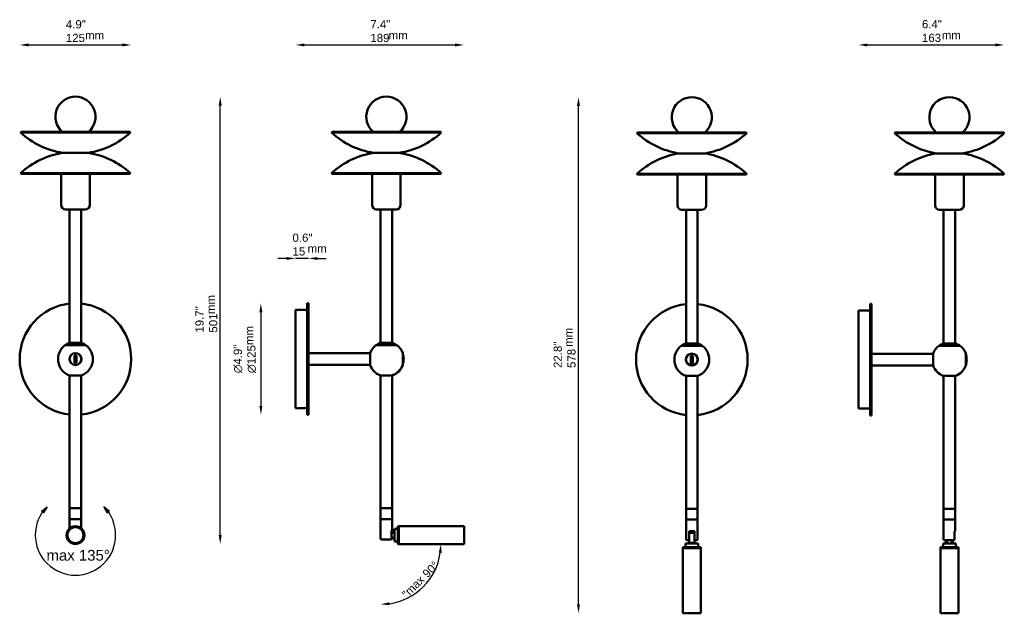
# Model space of a CAD drawing. Header units: millimetres. Extents: x 322 to 1426, y 324 to 999.
import ezdxf

# ---------------------------------------------------------------- set-up
doc = ezdxf.new("R2010")
doc.units = ezdxf.units.MM
doc.header["$LTSCALE"] = 4
for name, color, linetype, lineweight in [('Geometria szkicu (ISO)', 7, 'Continuous', 25), ('Kreskowanie (ISO)', 7, 'Continuous', 18), ('Symbol (ISO)', 7, 'Continuous', 25), ('Widoczne (ISO)', 7, 'Continuous', 50), ('Wymiar (ISO)', 7, 'Continuous', 25)]:
    doc.layers.add(name, color=color, linetype=linetype, lineweight=lineweight)
doc.styles.add('Tekst notatki (ISO)', font='arial.ttf')
doc.dimstyles.new('Domyślne (ISO)', dxfattribs={"dimscale": 4, "dimtxt": 2.3, "dimasz": 2.5, "dimexe": 3.175, "dimexo": 0, "dimgap": 0.762, "dimtad": 1, "dimdec": 1, "dimlfac": 0.03937, "dimzin": 0, "dimdsep": 46, "dimtxsty": 'Tekst notatki (ISO)', "dimcen": 0.09, "dimdle": 10, "dimclrd": 256, "dimclre": 256, "dimclrt": 256, "dimazin": 2, "dimtfac": 1, "dimtmove": 0, "dimatfit": 3, "dimfxl": 0, "dimtolj": 1, "dimlwd": -1, "dimlwe": -1, "dimarcsym": 0})

# ---------------------------------------------------------------- blocks, each defined once
blk = doc.blocks.new('*D4')
at = {"layer": 'Defpoints', "color": 0, "transparency": 16777216}
for p in [(447.2, 971.1), (322.2, 619.1), (447.2, 619.1)]:
    blk.add_point(p, dxfattribs=at)
at = {"layer": 'Wymiar (ISO)', "transparency": 16777216}
blk.add_line((332.2, 971.1), (437.2, 971.1), dxfattribs=at)
for points in [[(332.2, 972.8), (332.2, 969.5), (322.2, 971.1)], [(437.2, 972.8), (437.2, 969.5), (447.2, 971.1)]]:
    blk.add_solid(points, dxfattribs=at)
at = {"layer": 'Wymiar (ISO)', "transparency": 16777216, "insert": (373.9, 998.9), "char_height": 9.2, "attachment_point": 1, "style": 'Tekst notatki (ISO)'}
blk.add_mtext('\\A1;4.9"\\P125', dxfattribs=at)
blk = doc.blocks.new('*D5')
at = {"layer": 'Defpoints', "color": 0, "transparency": 16777216}
for p in [(631.3, 731.9), (631.3, 674.1), (645.8, 681.6)]:
    blk.add_point(p, dxfattribs=at)
at = {"layer": 'Wymiar (ISO)', "transparency": 16777216}
for p, q in [((621.3, 731.9), (611.3, 731.9)), ((645.8, 731.9), (631.3, 731.9)), ((655.8, 731.9), (665.8, 731.9))]:
    blk.add_line(p, q, dxfattribs=at)
for points in [[(621.3, 733.5), (621.3, 730.2), (631.3, 731.9)], [(655.8, 733.5), (655.8, 730.2), (645.8, 731.9)]]:
    blk.add_solid(points, dxfattribs=at)
at = {"layer": 'Wymiar (ISO)', "transparency": 16777216, "insert": (627.9, 759.7), "char_height": 9.2, "attachment_point": 1, "style": 'Tekst notatki (ISO)'}
blk.add_mtext('\\A1;0.6"\\P15', dxfattribs=at)
blk = doc.blocks.new('*D6')
at = {"layer": 'Defpoints', "color": 0, "transparency": 16777216}
for p in [(645.8, 681.6), (592.5, 556.6), (645.8, 556.6)]:
    blk.add_point(p, dxfattribs=at)
at = {"layer": 'Wymiar (ISO)', "transparency": 16777216}
blk.add_line((592.5, 671.6), (592.5, 566.6), dxfattribs=at)
for points in [[(590.8, 671.6), (594.1, 671.6), (592.5, 681.6)], [(590.8, 566.6), (594.1, 566.6), (592.5, 556.6)]]:
    blk.add_solid(points, dxfattribs=at)
at = {"layer": 'Wymiar (ISO)', "transparency": 16777216, "insert": (561.9, 603.3), "char_height": 9.2, "attachment_point": 1, "rotation": 90, "style": 'Tekst notatki (ISO)'}
blk.add_mtext('\\A1;{\\fAIGDT|b0|i0;\\ln}\\fArial|b0|i0;{\\H9.2000;4.9"}\\P∅125', dxfattribs=at)
blk = doc.blocks.new('*D7')
at = {"layer": 'Defpoints', "color": 0, "transparency": 16777216}
for p in [(726.6, 411.8), (726.6, 411.8), (747.1, 411.8), (760.4, 353.3)]:
    blk.add_point(p, dxfattribs=at)
at = {"layer": 'Wymiar (ISO)', "transparency": 16777216}
blk.add_arc((726.6, 411.8), 67.6, 278.481, 351.519, dxfattribs=at)
for points in [[(791.8, 402), (795.1, 401.7), (794.2, 411.8)], [(736.7, 343.3), (736.4, 346.6), (726.6, 344.2)]]:
    blk.add_solid(points, dxfattribs=at)
at = {"layer": 'Wymiar (ISO)', "transparency": 16777216, "insert": (747.2, 354.4), "char_height": 9.2, "attachment_point": 1, "rotation": 45, "style": 'Tekst notatki (ISO)'}
blk.add_mtext('\\A1; "\\fArial|b0|i0;{\\H9.2000;max 90}\\fAIGDT|b0|i0;{\\H9.1600;~}', dxfattribs=at)
blk = doc.blocks.new('*D8')
at = {"layer": 'Defpoints', "color": 0, "transparency": 16777216}
for p in [(820.1, 971.1), (631.3, 674.1), (820.1, 431.8)]:
    blk.add_point(p, dxfattribs=at)
at = {"layer": 'Wymiar (ISO)', "transparency": 16777216}
blk.add_line((641.3, 971.1), (810.1, 971.1), dxfattribs=at)
for points in [[(641.3, 972.8), (641.3, 969.5), (631.3, 971.1)], [(810.1, 972.8), (810.1, 969.5), (820.1, 971.1)]]:
    blk.add_solid(points, dxfattribs=at)
at = {"layer": 'Wymiar (ISO)', "transparency": 16777216, "insert": (715.1, 998.9), "char_height": 9.2, "attachment_point": 1, "style": 'Tekst notatki (ISO)'}
blk.add_mtext('\\A1;7.4"\\P189', dxfattribs=at)
blk = doc.blocks.new('*D9')
at = {"layer": 'Defpoints', "color": 0, "transparency": 16777216}
for p in [(948.4, 912.6), (1075.4, 912.6), (1075.4, 334.2)]:
    blk.add_point(p, dxfattribs=at)
at = {"layer": 'Wymiar (ISO)', "transparency": 16777216}
blk.add_line((948.4, 344.2), (948.4, 902.6), dxfattribs=at)
for points in [[(946.7, 902.6), (950, 902.6), (948.4, 912.6)], [(946.7, 344.2), (950, 344.2), (948.4, 334.2)]]:
    blk.add_solid(points, dxfattribs=at)
at = {"layer": 'Wymiar (ISO)', "transparency": 16777216, "insert": (920.5, 609.1), "char_height": 9.2, "attachment_point": 1, "rotation": 90, "style": 'Tekst notatki (ISO)'}
blk.add_mtext('\\A1;22.8"\\P578', dxfattribs=at)
blk = doc.blocks.new('*D10')
at = {"layer": 'Defpoints', "color": 0, "transparency": 16777216}
for p in [(546.9, 913.2), (733.1, 913.2), (747.1, 411.8)]:
    blk.add_point(p, dxfattribs=at)
at = {"layer": 'Wymiar (ISO)', "transparency": 16777216}
blk.add_line((546.9, 421.8), (546.9, 903.2), dxfattribs=at)
for points in [[(545.2, 903.2), (548.6, 903.2), (546.9, 913.2)], [(545.2, 421.8), (548.6, 421.8), (546.9, 411.8)]]:
    blk.add_solid(points, dxfattribs=at)
at = {"layer": 'Wymiar (ISO)', "transparency": 16777216, "insert": (519.1, 648.7), "char_height": 9.2, "attachment_point": 1, "rotation": 90, "style": 'Tekst notatki (ISO)'}
blk.add_mtext('\\A1;19.7"\\P501', dxfattribs=at)
blk = doc.blocks.new('*D11')
at = {"layer": 'Defpoints', "color": 0, "transparency": 16777216}
for p in [(1425.5, 971.1), (1425.5, 872.4), (1262.2, 673.5)]:
    blk.add_point(p, dxfattribs=at)
at = {"layer": 'Wymiar (ISO)', "transparency": 16777216}
blk.add_line((1272.2, 971.1), (1415.5, 971.1), dxfattribs=at)
for points in [[(1272.2, 972.8), (1272.2, 969.5), (1262.2, 971.1)], [(1415.5, 972.8), (1415.5, 969.5), (1425.5, 971.1)]]:
    blk.add_solid(points, dxfattribs=at)
at = {"layer": 'Wymiar (ISO)', "transparency": 16777216, "insert": (1333.2, 999), "char_height": 9.2, "attachment_point": 1, "style": 'Tekst notatki (ISO)'}
blk.add_mtext('\\A1;6.4"\\P163', dxfattribs=at)

msp = doc.modelspace()

# ---------------------------------------------------------------- hatches: boundary and pattern name
at = {"layer": 'Kreskowanie (ISO)'}
h = msp.add_hatch(color=256, dxfattribs=at)
edge = h.paths.add_edge_path()
edge.add_arc((384.69, 421.84), 45, 135, 144.81594)
edge.add_line((347.91, 447.76), (346.76, 448.74))
edge.add_line((346.76, 448.74), (352.87, 453.65))
h = msp.add_hatch(color=256, dxfattribs=at)
edge = h.paths.add_edge_path()
edge.add_arc((384.69, 421.84), 45, 135, 144.81594)
edge.add_line((347.91, 447.76), (352.87, 453.65))
for points in [[(352.87, 453.65), (347.91, 447.76), (349.05, 446.8)], [(421.47, 447.76), (416.51, 453.65), (420.33, 446.8)]]:
    msp.add_hatch(color=256, dxfattribs=at).paths.add_polyline_path(points)
h = msp.add_hatch(color=256, dxfattribs=at)
edge = h.paths.add_edge_path()
edge.add_arc((384.69, 421.84), 45, 35.18406, 45)
edge.add_line((416.51, 453.65), (422.63, 448.72))
edge.add_line((422.63, 448.72), (421.47, 447.76))
h = msp.add_hatch(color=256, dxfattribs=at)
edge = h.paths.add_edge_path()
edge.add_line((416.51, 453.65), (421.47, 447.76))
edge.add_arc((384.69, 421.84), 45, 35.18406, 45)

# ---------------------------------------------------------------- linework, layer by layer
at = {"layer": 'Geometria szkicu (ISO)'}
for p, q in [((346.76, 448.74), (352.87, 453.65)), ((352.87, 453.65), (347.91, 447.76)), ((352.87, 453.65), (349.05, 446.8)), ((416.51, 453.65), (421.47, 447.76)), ((416.51, 453.65), (422.63, 448.72)), ((420.31, 446.81), (416.51, 453.65)), ((416.51, 453.65), (421.47, 447.76)), ((422.63, 448.74), (416.51, 453.65)), ((416.51, 453.65), (420.33, 446.8)), ((349.05, 446.8), (346.76, 448.74)), ((347.91, 447.76), (349.05, 446.8)), ((422.63, 448.72), (420.31, 446.81)), ((420.33, 446.8), (422.63, 448.74)), ((421.47, 447.76), (420.33, 446.8)), ((421.47, 447.76), (422.63, 448.72))]:
    msp.add_line(p, q, dxfattribs=at)
msp.add_arc((384.69, 421.84), 45, 135, 45, dxfattribs=at)
at = {"layer": 'Widoczne (ISO)'}
for p, q in [((323.86, 873.7), (323.19, 872.95)), ((323.19, 872.95), (446.19, 872.95)), ((323.86, 873.7), (445.53, 873.7)), ((445.53, 873.7), (446.19, 872.95)), ((672.26, 873.7), (671.59, 872.95)), ((671.59, 872.95), (794.59, 872.95)), ((672.26, 873.7), (793.93, 873.7)), ((793.93, 873.7), (794.59, 872.95)), ((1014.53, 873.1), (1013.86, 872.35)), ((1013.86, 872.35), (1136.86, 872.35)), ((1014.53, 873.1), (1136.19, 873.1)), ((1136.19, 873.1), (1136.86, 872.35)), ((1303.2, 873.1), (1302.53, 872.35)), ((1302.53, 872.35), (1425.53, 872.35)), ((1303.2, 873.1), (1424.86, 873.1)), ((1424.86, 873.1), (1425.53, 872.35)), ((370.19, 850.19), (399.19, 850.19)), ((399.19, 850.19), (370.19, 850.19)), ((718.59, 850.19), (747.59, 850.19)), ((747.59, 850.19), (718.59, 850.19)), ((1060.86, 849.59), (1089.86, 849.59)), ((1089.86, 849.59), (1060.86, 849.59)), ((1349.53, 849.59), (1378.53, 849.59)), ((1378.53, 849.59), (1349.53, 849.59)), ((446.19, 827.42), (323.19, 827.42)), ((323.86, 826.68), (323.19, 827.42)), ((445.53, 826.68), (323.86, 826.68)), ((368.69, 791.85), (368.69, 826.68)), ((400.69, 791.85), (400.69, 826.68)), ((445.53, 826.68), (446.19, 827.42)), ((794.59, 827.42), (671.59, 827.42)), ((672.26, 826.68), (671.59, 827.42)), ((793.93, 826.68), (672.26, 826.68)), ((717.09, 791.85), (717.09, 826.68)), ((749.09, 791.85), (749.09, 826.68)), ((793.93, 826.68), (794.59, 827.42)), ((1136.86, 826.83), (1013.86, 826.83)), ((1014.53, 826.08), (1013.86, 826.83)), ((1136.19, 826.08), (1014.53, 826.08)), ((1059.36, 791.25), (1059.36, 826.08)), ((1091.36, 791.25), (1091.36, 826.08)), ((1136.19, 826.08), (1136.86, 826.83)), ((1425.53, 826.83), (1302.53, 826.83)), ((1303.2, 826.08), (1302.53, 826.83)), ((1424.86, 826.08), (1303.2, 826.08)), ((1348.03, 791.25), (1348.03, 826.08)), ((1380.03, 791.25), (1380.03, 826.08)), ((1424.86, 826.08), (1425.53, 826.83)), ((395.69, 786.85), (373.69, 786.85)), ((378.19, 786.85), (378.19, 637.32)), ((391.19, 786.85), (391.19, 637.32)), ((744.09, 786.85), (722.09, 786.85)), ((726.59, 786.85), (726.59, 637.32)), ((739.59, 786.85), (739.59, 637.32)), ((1086.36, 786.25), (1064.36, 786.25)), ((1068.86, 786.25), (1068.86, 636.73)), ((1081.86, 786.25), (1081.86, 636.73)), ((1375.03, 786.25), (1353.03, 786.25)), ((1357.53, 786.25), (1357.53, 636.73)), ((1370.53, 786.25), (1370.53, 636.73)), ((631.3, 674.13), (631.3, 564.13)), ((642.3, 674.13), (631.3, 674.13)), ((644.3, 556.63), (644.3, 681.63)), ((644.3, 681.63), (645.8, 681.63)), ((645.8, 556.63), (645.8, 681.63)), ((1262.23, 673.53), (1262.23, 563.53)), ((1273.23, 673.53), (1262.23, 673.53)), ((1275.23, 556.03), (1275.23, 681.03)), ((1275.23, 681.03), (1276.73, 681.03)), ((1276.73, 556.03), (1276.73, 681.03)), ((372.94, 634.69), (396.44, 634.69)), ((391.31, 637.32), (378.07, 637.32)), ((721.34, 634.69), (744.84, 634.69)), ((739.72, 637.32), (726.47, 637.32)), ((1063.61, 634.1), (1087.11, 634.1)), ((1081.98, 636.73), (1068.74, 636.73)), ((1352.28, 634.1), (1375.78, 634.1)), ((1370.65, 636.73), (1357.41, 636.73)), ((383.69, 622.63), (383.69, 615.63)), ((385.69, 615.63), (385.69, 622.63)), ((645.8, 625.63), (714.8, 625.63)), ((714.8, 612.38), (714.8, 625.88)), ((751.39, 625.88), (751.39, 612.38)), ((1074.36, 622.03), (1074.36, 615.03)), ((1076.36, 615.03), (1076.36, 622.03)), ((1276.73, 625.03), (1345.74, 625.03)), ((1345.74, 611.78), (1345.74, 625.28)), ((1382.33, 625.28), (1382.33, 611.78)), ((645.8, 612.63), (714.8, 612.63)), ((1276.73, 612.03), (1345.74, 612.03)), ((391.44, 600.84), (377.94, 600.84)), ((378.19, 600.84), (378.19, 451.84)), ((391.19, 600.84), (391.19, 451.84)), ((739.84, 600.84), (726.34, 600.84)), ((726.59, 600.84), (726.59, 451.84)), ((739.59, 600.84), (739.59, 451.84)), ((1082.11, 600.24), (1068.61, 600.24)), ((1068.86, 600.24), (1068.86, 451.24)), ((1081.86, 600.24), (1081.86, 451.24)), ((1370.78, 600.24), (1357.28, 600.24)), ((1357.53, 600.24), (1357.53, 451.24)), ((1370.53, 600.24), (1370.53, 451.24)), ((642.3, 564.13), (631.3, 564.13)), ((1273.23, 563.53), (1262.23, 563.53)), ((644.3, 556.63), (645.8, 556.63)), ((1275.23, 556.03), (1276.73, 556.03)), ((391.19, 451.84), (378.19, 451.84)), ((378.19, 439.84), (378.19, 451.84)), ((378.19, 451.84), (391.19, 451.84)), ((391.19, 439.84), (391.19, 451.84)), ((739.59, 451.84), (726.59, 451.84)), ((726.59, 439.84), (726.59, 451.84)), ((726.59, 451.84), (739.59, 451.84)), ((739.59, 439.84), (739.59, 451.84)), ((1068.86, 451.24), (1081.86, 451.24)), ((1081.86, 451.24), (1068.86, 451.24)), ((1068.86, 439.24), (1068.86, 451.24)), ((1081.86, 439.24), (1081.86, 451.24)), ((1357.53, 451.24), (1370.53, 451.24)), ((1370.53, 451.24), (1357.53, 451.24)), ((1357.53, 439.24), (1357.53, 451.24)), ((1370.53, 439.24), (1370.53, 451.24)), ((378.19, 439.84), (391.19, 439.84)), ((378.19, 439.84), (378.19, 429.43)), ((391.19, 439.84), (378.19, 439.84)), ((391.19, 439.84), (391.19, 429.43)), ((726.59, 439.84), (739.59, 439.84)), ((726.59, 439.84), (726.59, 417.84)), ((739.59, 439.84), (726.59, 439.84)), ((739.59, 439.84), (739.59, 426.84)), ((746.09, 431.84), (746.09, 411.84)), ((746.09, 431.84), (747.09, 431.84)), ((747.09, 411.84), (747.09, 431.84)), ((747.09, 431.84), (747.09, 411.84)), ((747.09, 431.84), (820.09, 431.84)), ((820.09, 411.84), (820.09, 431.84)), ((1068.86, 439.24), (1081.86, 439.24)), ((1068.86, 439.24), (1068.86, 417.24)), ((1081.86, 439.24), (1068.86, 439.24)), ((1081.86, 439.24), (1081.86, 417.24)), ((1357.53, 439.24), (1370.53, 439.24)), ((1357.53, 439.24), (1357.53, 417.24)), ((1370.53, 439.24), (1357.53, 439.24)), ((1370.53, 439.24), (1370.53, 426.24)), ((739.59, 426.84), (738.86, 426.84)), ((738.86, 417.84), (738.86, 426.84)), ((741.09, 425.84), (738.86, 425.84)), ((738.86, 424.48), (741.09, 424.48)), ((741.09, 425.84), (741.09, 426.84)), ((741.09, 426.84), (742.09, 426.84)), ((741.09, 425.84), (742.09, 425.84)), ((741.09, 425.84), (741.09, 424.48)), ((742.09, 428.84), (742.09, 414.84)), ((742.09, 428.84), (746.09, 428.84)), ((1078.36, 426.24), (1072.36, 426.24)), ((1072.36, 417.24), (1072.36, 426.24)), ((1078.36, 424.24), (1072.36, 424.24)), ((1078.36, 426.24), (1078.36, 417.24)), ((1370.53, 426.24), (1369.8, 426.24)), ((1369.8, 417.24), (1369.8, 426.24)), ((737.7, 416.84), (727.59, 416.84)), ((741.09, 419.19), (738.86, 419.19)), ((741.09, 417.84), (738.86, 417.84)), ((741.09, 419.19), (741.09, 417.84)), ((741.09, 416.84), (741.09, 417.84)), ((741.09, 417.84), (742.09, 417.84)), ((741.09, 416.84), (742.09, 416.84)), ((742.09, 414.84), (746.09, 414.84)), ((746.09, 411.84), (747.09, 411.84)), ((747.09, 411.84), (820.09, 411.84)), ((1085.36, 408.24), (1065.36, 408.24)), ((1065.36, 408.24), (1065.36, 407.24)), ((1082.36, 412.24), (1068.36, 412.24)), ((1068.36, 412.24), (1068.36, 408.24)), ((1072.36, 416.24), (1069.86, 416.24)), ((1072.36, 416.24), (1072.36, 417.24)), ((1072.36, 416.24), (1072.36, 413.24)), ((1072.36, 413.24), (1078.36, 413.24)), ((1072.36, 413.24), (1072.36, 412.24)), ((1078.36, 417.24), (1078.36, 416.24)), ((1080.86, 416.24), (1078.36, 416.24)), ((1078.36, 413.24), (1078.36, 416.24)), ((1078.36, 413.24), (1078.36, 412.24)), ((1082.36, 412.24), (1082.36, 408.24)), ((1085.36, 408.24), (1085.36, 407.24)), ((1374.03, 408.24), (1354.03, 408.24)), ((1354.03, 408.24), (1354.03, 407.24)), ((1371.03, 412.24), (1357.03, 412.24)), ((1357.03, 412.24), (1357.03, 408.24)), ((1368.64, 416.24), (1358.53, 416.24)), ((1359.03, 413.24), (1360.03, 413.24)), ((1359.03, 413.24), (1359.03, 412.24)), ((1360.03, 413.24), (1360.03, 416.24)), ((1360.03, 413.24), (1360.03, 412.24)), ((1361.39, 413.24), (1360.03, 413.24)), ((1361.39, 413.24), (1361.39, 416.24)), ((1366.68, 416.24), (1366.68, 413.24)), ((1368.03, 413.24), (1366.68, 413.24)), ((1368.03, 413.24), (1368.03, 416.24)), ((1368.03, 413.24), (1369.03, 413.24)), ((1368.03, 413.24), (1368.03, 412.24)), ((1369.03, 413.24), (1369.03, 412.24)), ((1371.03, 412.24), (1371.03, 408.24)), ((1374.03, 408.24), (1374.03, 407.24)), ((1065.36, 407.24), (1085.36, 407.24)), ((1085.36, 407.24), (1065.36, 407.24)), ((1065.36, 407.24), (1065.36, 334.24)), ((1085.36, 407.24), (1085.36, 334.24)), ((1354.03, 407.24), (1374.03, 407.24)), ((1374.03, 407.24), (1354.03, 407.24)), ((1354.03, 407.24), (1354.03, 334.24)), ((1374.03, 407.24), (1374.03, 334.24)), ((1065.36, 334.24), (1085.36, 334.24)), ((1354.03, 334.24), (1374.03, 334.24))]:
    msp.add_line(p, q, dxfattribs=at)
for centre, radius in [((384.69, 619.13), 6.75), ((384.69, 619.13), 6.66), ((384.69, 619.13), 6.55), ((1075.36, 618.53), 6.75), ((1075.36, 618.53), 6.66), ((1075.36, 618.53), 6.55), ((384.69, 421.84), 10), ((384.69, 421.84), 9.5), ((384.69, 421.84), 9)]:
    msp.add_circle(centre, radius, dxfattribs=at)
for centre, radius, start, end in [((384.69, 890.7), 22.5, 310.91032, 229.08968), ((733.09, 890.7), 22.5, 310.91032, 229.08968), ((1075.36, 890.1), 22.5, 310.91032, 229.08968), ((1364.03, 890.1), 22.5, 310.91032, 229.08968), ((384.69, 940.03), 91, 227.48182, 260.83137), ((384.69, 940.03), 91, 279.16863, 312.51818), ((733.09, 940.03), 91, 227.48182, 260.83137), ((733.09, 940.03), 91, 279.16863, 312.51818), ((1075.36, 939.43), 91, 227.48182, 260.83137), ((1075.36, 939.43), 91, 279.16863, 312.51818), ((1364.03, 939.43), 91, 227.48182, 260.83137), ((1364.03, 939.43), 91, 279.16863, 312.51818), ((384.69, 760.35), 91, 99.16863, 132.51818), ((384.69, 760.35), 91, 47.48182, 80.83137), ((733.09, 760.35), 91, 99.16863, 132.51818), ((733.09, 760.35), 91, 47.48182, 80.83137), ((1075.36, 759.75), 91, 99.16863, 132.51818), ((1075.36, 759.75), 91, 47.48182, 80.83137), ((1364.03, 759.75), 91, 99.16863, 132.51818), ((1364.03, 759.75), 91, 47.48182, 80.83137), ((373.69, 791.85), 5, 180, 270), ((395.69, 791.85), 5, 270, 0), ((722.09, 791.85), 5, 180, 270), ((744.09, 791.85), 5, 270, 0), ((1064.36, 791.25), 5, 180, 270), ((1086.36, 791.25), 5, 270, 0), ((1353.03, 791.25), 5, 180, 270), ((1375.03, 791.25), 5, 270, 0), ((384.69, 619.13), 62.5, 95.96956, 264.03044), ((384.69, 619.13), 62.5, 275.96956, 84.03044), ((642.3, 672.13), 2, 0, 90), ((1075.36, 618.53), 62.5, 95.96956, 264.03044), ((1075.36, 618.53), 62.5, 275.96956, 84.03044), ((1273.23, 671.53), 2, 0, 90), ((384.69, 619.13), 19.5, 127.05376, 249.74775), ((384.69, 618.98), 19.5, 109.84899, 126.32094), ((384.69, 618.98), 19.5, 53.67906, 70.15101), ((384.69, 619.13), 19.5, 290.25225, 52.94624), ((733.09, 619.13), 19.5, 127.05376, 159.74775), ((733.09, 618.98), 19.5, 109.84899, 126.32094), ((733.09, 618.98), 19.5, 53.67906, 70.15101), ((733.09, 619.13), 19.5, 20.25225, 52.94624), ((1075.36, 618.53), 19.5, 127.05376, 249.74775), ((1075.36, 618.39), 19.5, 109.84899, 126.32094), ((1075.36, 618.39), 19.5, 53.67906, 70.15101), ((1075.36, 618.53), 19.5, 290.25225, 52.94624), ((1364.03, 618.53), 19.5, 127.05376, 159.74775), ((1364.03, 618.39), 19.5, 109.84899, 126.32094), ((1364.03, 618.39), 19.5, 53.67906, 70.15101), ((1364.03, 618.53), 19.5, 20.25225, 52.94624), ((733.02, 619.13), 19.5, 13.34236, 19.62712), ((733.02, 619.13), 19.47, 349.64634, 10.35366), ((1363.96, 618.53), 19.5, 13.34236, 19.62712), ((1363.96, 618.53), 19.47, 349.64634, 10.35366), ((733.09, 619.13), 19.5, 200.25225, 249.74775), ((733.09, 619.13), 19.5, 290.25225, 339.74775), ((733.02, 619.13), 19.5, 340.37288, 346.65764), ((1364.03, 618.53), 19.5, 200.25225, 249.74775), ((1364.03, 618.53), 19.5, 290.25225, 339.74775), ((1363.96, 618.53), 19.5, 340.37288, 346.65764), ((642.3, 566.13), 2, 270, 0), ((1273.23, 565.53), 2, 270, 0), ((727.59, 417.84), 1, 180, 270), ((1069.86, 417.24), 1, 180, 270), ((1080.86, 417.24), 1, 270, 0), ((1358.53, 417.24), 1, 180, 270)]:
    msp.add_arc(centre, radius, start, end, dxfattribs=at)
for points, knots in [([(383.69, 622.63), (383.69, 622.76), (383.72, 622.89), (383.82, 623.14), (383.9, 623.25), (384.08, 623.43), (384.19, 623.51), (384.43, 623.61), (384.57, 623.63), (384.82, 623.63), (384.95, 623.61), (385.2, 623.51), (385.31, 623.43), (385.49, 623.25), (385.57, 623.14), (385.67, 622.89), (385.69, 622.76), (385.69, 622.63)], [-0.30386931, -0.30386931, -0.30386931, -0.30386931, -0.26553913, -0.26553913, -0.22720894, -0.22720894, -0.1895718, -0.1895718, -0.15193466, -0.15193466, -0.11429751, -0.11429751, -0.07666037, -0.07666037, -0.03833018, -0.03833018, 0, 0, 0, 0]), ([(752.18, 622.63), (752.16, 622.76), (752.13, 622.89), (752.09, 623.14), (752.07, 623.25), (752.03, 623.43), (752.02, 623.51), (752, 623.61), (752, 623.63), (752, 623.63)], [-0.30386931, -0.30386931, -0.30386931, -0.30386931, -0.26553913, -0.26553913, -0.22720894, -0.22720894, -0.1895718, -0.1895718, -0.15193466, -0.15193466, -0.15193466, -0.15193466]), ([(1074.36, 622.03), (1074.36, 622.16), (1074.38, 622.29), (1074.49, 622.54), (1074.56, 622.65), (1074.74, 622.83), (1074.85, 622.91), (1075.1, 623.01), (1075.23, 623.03), (1075.48, 623.03), (1075.62, 623.01), (1075.86, 622.91), (1075.98, 622.83), (1076.15, 622.65), (1076.23, 622.54), (1076.33, 622.29), (1076.36, 622.16), (1076.36, 622.03)], [-0.30386931, -0.30386931, -0.30386931, -0.30386931, -0.26553913, -0.26553913, -0.22720894, -0.22720894, -0.1895718, -0.1895718, -0.15193466, -0.15193466, -0.11429751, -0.11429751, -0.07666037, -0.07666037, -0.03833018, -0.03833018, 0, 0, 0, 0]), ([(1383.12, 622.03), (1383.09, 622.16), (1383.07, 622.29), (1383.02, 622.54), (1383, 622.65), (1382.97, 622.83), (1382.96, 622.91), (1382.94, 623.01), (1382.93, 623.03), (1382.93, 623.03)], [-0.30386931, -0.30386931, -0.30386931, -0.30386931, -0.26553913, -0.26553913, -0.22720894, -0.22720894, -0.1895718, -0.1895718, -0.15193466, -0.15193466, -0.15193466, -0.15193466]), ([(385.69, 615.63), (385.69, 615.51), (385.67, 615.37), (385.57, 615.13), (385.49, 615.01), (385.31, 614.84), (385.2, 614.76), (384.95, 614.66), (384.82, 614.63), (384.57, 614.63), (384.43, 614.66), (384.19, 614.76), (384.08, 614.84), (383.9, 615.01), (383.82, 615.13), (383.72, 615.37), (383.69, 615.51), (383.69, 615.63)], [-0.30386931, -0.30386931, -0.30386931, -0.30386931, -0.26553913, -0.26553913, -0.22720894, -0.22720894, -0.1895718, -0.1895718, -0.15193466, -0.15193466, -0.11429751, -0.11429751, -0.07666037, -0.07666037, -0.03833018, -0.03833018, 0, 0, 0, 0]), ([(752, 614.63), (752, 614.63), (752, 614.66), (752.02, 614.76), (752.03, 614.84), (752.07, 615.01), (752.09, 615.13), (752.13, 615.37), (752.16, 615.51), (752.18, 615.63)], [-0.15193466, -0.15193466, -0.15193466, -0.15193466, -0.11429751, -0.11429751, -0.07666037, -0.07666037, -0.03833018, -0.03833018, 0, 0, 0, 0]), ([(1076.36, 615.03), (1076.36, 614.91), (1076.33, 614.77), (1076.23, 614.53), (1076.15, 614.41), (1075.98, 614.24), (1075.86, 614.16), (1075.62, 614.06), (1075.48, 614.03), (1075.23, 614.03), (1075.1, 614.06), (1074.85, 614.16), (1074.74, 614.24), (1074.56, 614.41), (1074.49, 614.53), (1074.38, 614.77), (1074.36, 614.91), (1074.36, 615.03)], [-0.30386931, -0.30386931, -0.30386931, -0.30386931, -0.26553913, -0.26553913, -0.22720894, -0.22720894, -0.1895718, -0.1895718, -0.15193466, -0.15193466, -0.11429751, -0.11429751, -0.07666037, -0.07666037, -0.03833018, -0.03833018, 0, 0, 0, 0]), ([(1382.93, 614.03), (1382.93, 614.03), (1382.94, 614.06), (1382.96, 614.16), (1382.97, 614.24), (1383, 614.41), (1383.02, 614.53), (1383.07, 614.77), (1383.09, 614.91), (1383.12, 615.03)], [-0.15193466, -0.15193466, -0.15193466, -0.15193466, -0.11429751, -0.11429751, -0.07666037, -0.07666037, -0.03833018, -0.03833018, 0, 0, 0, 0]), ([(392.04, 427.03), (391.8, 427.5), (391.56, 427.93), (391.31, 428.04), (391.27, 428.06), (391.22, 428.07), (391.18, 428.07)], [0, 0, 0, 0, 1.3507155, 1.3507155, 1.3507155, 1.5707963, 1.5707963, 1.5707963, 1.5707963]), ([(377.35, 416.64), (377.59, 416.17), (377.83, 415.74), (378.08, 415.63), (378.12, 415.61), (378.16, 415.6), (378.2, 415.6)], [0, 0, 0, 0, 1.3507155, 1.3507155, 1.3507155, 1.5707963, 1.5707963, 1.5707963, 1.5707963]), ([(737.7, 416.84), (737.86, 416.84), (738.04, 416.87), (738.31, 416.97), (738.45, 417.05), (738.64, 417.23), (738.73, 417.36), (738.83, 417.58), (738.86, 417.72), (738.86, 417.84)], [-0.16021353, -0.16021353, -0.16021353, -0.16021353, -0.11434568, -0.11434568, -0.07311994, -0.07311994, -0.03542502, -0.03542502, 0, 0, 0, 0]), ([(1368.64, 416.24), (1368.79, 416.24), (1368.98, 416.27), (1369.25, 416.37), (1369.39, 416.46), (1369.58, 416.64), (1369.67, 416.76), (1369.77, 416.98), (1369.8, 417.12), (1369.8, 417.24)], [-0.16021353, -0.16021353, -0.16021353, -0.16021353, -0.11434568, -0.11434568, -0.07311994, -0.07311994, -0.03542502, -0.03542502, 0, 0, 0, 0])]:
    msp.add_open_spline(points, degree=3, knots=knots, dxfattribs=at)

# ---------------------------------------------------------------- texts
at = {"layer": 'Symbol (ISO)', "attachment_point": 1, "style": 'Tekst notatki (ISO)'}
for s, insert, char_height, width in [('\\fArial|b0|i0;mm', (395.47, 986.59), 9.2, 21.4152), ('\\fArial|b0|i0;mm', (735.6, 986.64), 9.2, 21.4152), ('\\fArial|b0|i0;mm', (1355.41, 986.75), 9.2, 21.4152), ('\\fArial|b0|i0;mm', (644.84, 747.53), 9.2, 21.4152), ('\\fArial|b0|i0;{\\H12.0000;max 135°}', (352.2, 405.22), 12, 70.9939)]:
    msp.add_mtext(s, dxfattribs=dict(at, insert=insert, char_height=char_height, width=width))
at = {"layer": 'Symbol (ISO)', "char_height": 9.2, "width": 21.4152, "attachment_point": 1, "rotation": 90, "style": 'Tekst notatki (ISO)'}
for insert in [(531.77, 669.44), (574.88, 634.71), (932.59, 632.72)]:
    msp.add_mtext('\\fArial|b0|i0;mm', dxfattribs=dict(at, insert=insert))

# ---------------------------------------------------------------- dimensions: what is measured, and where the dimension line sits
at = {"layer": 'Wymiar (ISO)'}
for base, p1, p2, angle, text, override, picture, middle in [((447.19, 971.13), (322.19, 619.13), (447.19, 619.13), 180, '<>"\\P125', {"dimgap": 0.762, "dimdec": 1, "dimlfac": 0.03937, "dimpost": '\\X', "dimse1": 1, "dimse2": 1, "dimtol": 0, "dimlim": 0, "dimtp": 0, "dimtm": 0, "dimtdec": 2, "dimtofl": 0, "dimatfit": 1, "dimtvp": -0.25}, '*D4', (384.69, 971.13)), ((546.91, 913.2), (747.09, 411.84), (733.09, 913.2), 270, '<>"\\P501', {"dimgap": 0.762, "dimdec": 1, "dimlfac": 0.03937, "dimpost": '\\X', "dimse1": 1, "dimse2": 1, "dimtol": 0, "dimlim": 0, "dimtp": 0, "dimtm": 0, "dimtdec": 2, "dimtofl": 0, "dimatfit": 1, "dimtvp": -0.25}, '*D10', (546.91, 662.52)), ((948.36, 912.6), (1075.36, 334.24), (1075.36, 912.6), 90, '<>"\\P578', {"dimgap": 0.762, "dimdec": 1, "dimlfac": 0.03937, "dimpost": '\\X', "dimse1": 1, "dimse2": 1, "dimtol": 0, "dimlim": 0, "dimtp": 0, "dimtm": 0, "dimtdec": 2, "dimtofl": 0, "dimatfit": 1, "dimtvp": -0.25}, '*D9', (948.36, 623.42)), ((631.3, 731.85), (645.8, 681.63), (631.3, 674.13), 180, '<>"\\P15', {"dimgap": 0.762, "dimdec": 1, "dimlfac": 0.03937, "dimpost": '\\X', "dimse1": 1, "dimse2": 1, "dimtol": 0, "dimlim": 0, "dimtp": 0, "dimtm": 0, "dimtdec": 2, "dimtofl": 1, "dimatfit": 1, "dimtvp": -0.25}, '*D5', (638.55, 731.85)), ((592.46, 556.63), (645.8, 681.63), (645.8, 556.63), 90, '{\\fAIGDT|b0|i0;\\ln}\\fArial|b0|i0;{\\H9.2000;<>"}\\P∅125', {"dimgap": 0.762, "dimdec": 1, "dimlfac": 0.03937, "dimpost": '\\X', "dimse1": 1, "dimse2": 1, "dimtol": 0, "dimlim": 0, "dimtp": 0, "dimtm": 0, "dimtdec": 2, "dimtofl": 0, "dimatfit": 1, "dimtvp": -0.25}, '*D6', (592.46, 619.13))]:
    dim = msp.add_linear_dim(base=base, p1=p1, p2=p2, angle=angle, text=text, dimstyle='Domyślne (ISO)', override=override, dxfattribs=at)
    dim.commit()
    dim.dimension.update_dxf_attribs({"geometry": picture, "text_midpoint": middle, "dimtype": 160})
for base, p1, p2, text, picture, middle in [((820.09, 971.13), (631.3, 674.13), (820.09, 431.84), '<>"\\P189', '*D8', (725.7, 971.13)), ((1425.53, 971.13), (1262.23, 673.53), (1425.53, 872.35), '<>"\\P163', '*D11', (1343.88, 971.13))]:
    dim = msp.add_linear_dim(base=base, p1=p1, p2=p2, text=text, dimstyle='Domyślne (ISO)', override={"dimgap": 0.762, "dimdec": 1, "dimlfac": 0.03937, "dimpost": '\\X', "dimse1": 1, "dimse2": 1, "dimtol": 0, "dimlim": 0, "dimtp": 0, "dimtm": 0, "dimtdec": 2, "dimtofl": 0, "dimatfit": 1, "dimtvp": -0.25}, dxfattribs=at)
    dim.commit()
    dim.dimension.update_dxf_attribs({"geometry": picture, "text_midpoint": middle, "dimtype": 160})
dim = msp.add_angular_dim_3p(base=(760.4, 353.27), center=(726.59, 411.84), p1=(726.59, 411.8), p2=(747.09, 411.84), text=' "\\fArial|b0|i0;{\\H9.2000;max 90}\\fAIGDT|b0|i0;{\\H9.1600;~}', dimstyle='Domyślne (ISO)', override={"dimgap": 0.762, "dimpost": '\\X', "dimse1": 1, "dimse2": 1, "dimadec": 2, "dimtol": 0, "dimlim": 0, "dimtp": 0, "dimtm": 0, "dimtdec": 2}, dxfattribs=at)
dim.commit()
dim.dimension.update_dxf_attribs({"geometry": '*D7', "text_midpoint": (774.41, 364.02), "dimtype": 165})

doc.saveas('drawing.dxf')
